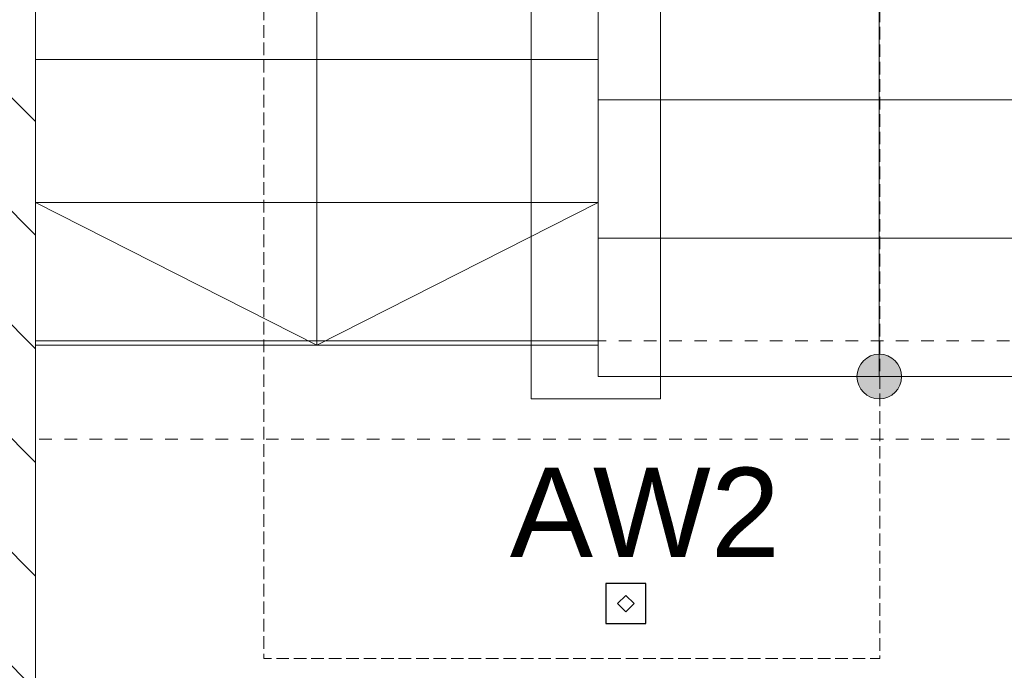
# Model space of a CAD drawing. Header units: millimetres. Extents: x -146116 to 602001, y -318793 to 100489.
# Tile 13 of 100: x 303473 to 305679, y -196883 to -195425. Entities that reach past the tile are written whole.
import ezdxf

# ---------------------------------------------------------------- set-up
doc = ezdxf.new("R2010")
doc.units = ezdxf.units.MM
doc.header["$LTSCALE"] = 0.1
doc.header["$MEASUREMENT"] = 0
doc.linetypes.add('eks Rzut piętra II$0$Krawędzie ukryte', pattern=[391.222223, 282.222223, -109])
doc.linetypes.add('eks Rzut piętra II$0$Przerywana', pattern=[564.444447, 282.222223, -282.222223])
for name, color, linetype, lineweight in [('eks Rzut piętra II$0$Nowe_2D - Ogólne_Nr_pióra__38', 8, 'Continuous', 13), ('eks Rzut piętra II$0$poziom_3 (1)_7_0_Nr_pióra__21_Nr_pióra__7', 8, 'Continuous', 18), ('eks Rzut piętra II$0$poziom_3 (1)_7_Konstrukcja - Belki_Nr_pióra__1_Nr_pióra__7', 8, 'Continuous', 18), ('eks Rzut piętra II$0$poziom_3 (1)_7_Konstrukcja - Schody_Nr_pióra__81_Nr_pióra__1', 8, 'Continuous', 18), ('eks Rzut piętra II$0$poziom_3 (1)_7_Konstrukcja - Stropy_Nr_pióra__81_Nr_pióra__1', 8, 'Continuous', 18), ('eks Rzut piętra II$0$poziom_3 (1)_7_Konstrukcja - Ściany zew_Nr_pióra__107_Nr_pióra__11', 8, 'Continuous', 18), ('eks Rzut piętra II$0$poziom_3 (1)_7_Konstrukcja - Ściany zew_Nr_pióra__27_Nr_pióra__7', 8, 'Continuous', 18), ('Oświetlenie ewakuacyjne', 3, 'Continuous', 20)]:
    doc.layers.add(name, color=color, linetype=linetype, lineweight=lineweight)
doc.layers.add('eks Rzut piętra II$0$poziom_3 (1)_7_Konstrukcja - Schody', color=8, linetype='Continuous')
doc.layers.add('LUXIONA', color=92, linetype='Continuous')
doc.styles.add('ARIAL', font='arial.ttf')

# ---------------------------------------------------------------- blocks, each defined once
blk = doc.blocks.new('eks Rzut piętra II')
at = {"layer": 'eks Rzut piętra II$0$poziom_3 (1)_7_Konstrukcja - Schody', "linetype": 'Continuous', "lineweight": 0}
blk.add_hatch(color=256, dxfattribs=at).paths.add_polyline_path([(204671.9, 15595.9), (204663.7, 15595.3), (204655.7, 15593.2), (204648.1, 15589.9), (204641.2, 15585.4), (204635.1, 15579.8), (204630.1, 15573.3), (204626.1, 15566), (204623.5, 15558.2), (204622.1, 15550.1), (204622.1, 15541.8), (204623.5, 15533.7), (204626.1, 15525.9), (204630.1, 15518.6), (204635.1, 15512.1), (204641.2, 15506.5), (204648.1, 15502), (204655.7, 15498.7), (204663.7, 15496.6), (204671.9, 15495.9), (204680.2, 15496.6), (204688.2, 15498.7), (204695.7, 15502), (204702.6, 15506.5), (204708.7, 15512.1), (204713.8, 15518.6), (204717.7, 15525.9), (204720.4, 15533.7), (204721.8, 15541.8), (204721.8, 15550.1), (204720.4, 15558.2), (204717.7, 15566), (204713.8, 15573.3), (204708.7, 15579.8), (204702.6, 15585.4), (204695.7, 15589.9), (204688.2, 15593.2), (204680.2, 15595.3)])
at = {"layer": 'eks Rzut piętra II$0$poziom_3 (1)_7_Konstrukcja - Ściany zew_Nr_pióra__107_Nr_pióra__11', "linetype": 'Continuous', "lineweight": 18}
h = blk.add_hatch(dxfattribs=at)
h.set_pattern_fill('BLOCZKI_CERAMICZNE_0007', color=256, angle=270, style=0, pattern_type=2)
h.set_pattern_definition([(135, (238251.98, 12155.94), (127.2792, 127.2792), [])])
h.paths.add_polyline_path([(202781.9, 14095.9), (202781.9, 21905.9), (202381.9, 22415.9), (202381.9, 13735.9)])
at = {"layer": 'eks Rzut piętra II$0$Nowe_2D - Ogólne_Nr_pióra__38', "linetype": 'eks Rzut piętra II$0$Krawędzie ukryte', "lineweight": 13, "flags": 128}
blk.add_lwpolyline([(211287, 22155.9), (211287, 20715), (204672.9, 20715), (204672.9, 14913.9), (203293.1, 14913.9), (203293.1, 19526.8)], dxfattribs=at)
at = {"layer": 'eks Rzut piętra II$0$poziom_3 (1)_7_0_Nr_pióra__21_Nr_pióra__7', "linetype": 'Continuous', "lineweight": 18, "flags": 128}
blk.add_lwpolyline([(203891.9, 19205.9), (203891.9, 15495.9), (204181.9, 15495.9), (204182, 19315.9), (202781.9, 19315.9)], dxfattribs=at)
at = {"layer": 'eks Rzut piętra II$0$poziom_3 (1)_7_Konstrukcja - Belki_Nr_pióra__1_Nr_pióra__7', "linetype": 'eks Rzut piętra II$0$Przerywana', "lineweight": 18}
for p, q in [((205301.9, 15625.9), (202781.9, 15625.9)), ((202781.9, 15625.9), (202781.9, 15405.9)), ((205301.9, 15405.9), (202781.9, 15405.9))]:
    blk.add_line(p, q, dxfattribs=at)
at = {"layer": 'eks Rzut piętra II$0$poziom_3 (1)_7_Konstrukcja - Schody_Nr_pióra__81_Nr_pióra__1', "linetype": 'Continuous', "lineweight": 18}
for p, q in [((202781.9, 19455.9), (202781.9, 15615.9)), ((203411.9, 19455.9), (203411.9, 15615.9)), ((204041.9, 19455.9), (204041.9, 15615.9)), ((204041.9, 15545.9), (204041.9, 18955.9)), ((204671.9, 15545.9), (204671.9, 18955.9)), ((204041.9, 16255.9), (202781.9, 16255.9)), ((205301.9, 16165.9), (204041.9, 16165.9)), ((204041.9, 15935.9), (202781.9, 15935.9)), ((203411.9, 15615.9), (202781.9, 15935.9)), ((203411.9, 15615.9), (204041.9, 15935.9)), ((205301.9, 15855.9), (204041.9, 15855.9)), ((204041.9, 15615.9), (202781.9, 15615.9)), ((204041.9, 15615.9), (202781.9, 15615.9)), ((205301.9, 15545.9), (204041.9, 15545.9)), ((205301.9, 15545.9), (204041.9, 15545.9))]:
    blk.add_line(p, q, dxfattribs=at)
blk.add_circle((204671.9, 15545.9), 50, dxfattribs=at)
at = {"layer": 'eks Rzut piętra II$0$poziom_3 (1)_7_Konstrukcja - Stropy_Nr_pióra__81_Nr_pióra__1', "linetype": 'Continuous', "lineweight": 18, "flags": 128}
for points in [[(202781.9, 14095.9), (202781.9, 21905.9), (206037, 21905.9), (206037, 14095.9)], [(205302, 14095.9), (202781.9, 14095.9), (202781.9, 15625.9), (204041.9, 15625.9), (204041.9, 15545.9), (205301.9, 15545.9)]]:
    blk.add_lwpolyline(points, close=True, dxfattribs=at)
at = {"layer": 'eks Rzut piętra II$0$poziom_3 (1)_7_Konstrukcja - Ściany zew_Nr_pióra__27_Nr_pióra__7', "linetype": 'Continuous', "lineweight": 18, "flags": 128}
blk.add_lwpolyline([(202781.9, 14095.9), (202781.9, 21905.9)], dxfattribs=at)
blk = doc.blocks.new('LUXIONA - LVNO')
at = {"layer": 'LUXIONA', "color": 1, "lineweight": -2}
for p, q in [((9, 9), (0, 9)), ((0, 9), (0, 0)), ((9, 0), (9, 9)), ((0, 0), (9, 0))]:
    blk.add_line(p, q, dxfattribs=at)
blk.add_lwpolyline([(4.48, 6.3), (2.62, 4.45), (4.48, 2.6), (6.33, 4.45)], close=True, dxfattribs=at)
at = {"layer": 'LUXIONA', "color": 1, "style": 'ARIAL', "flags": 4}
for tag, p in [('TYP', (-13.79, 32.2, -23.7)), ('OBW', (-19.09, -28.02, -23.7))]:
    blk.add_attdef(tag, p, '', height=20, dxfattribs=at)

msp = doc.modelspace()

# ---------------------------------------------------------------- block references
at = {"layer": 'Oświetlenie ewakuacyjne'}
msp.add_blockref('eks Rzut piętra II', (100727, -211770.5), dxfattribs=at)

# ---------------------------------------------------------------- next in the draw order: block references
at = {"layer": 'LUXIONA'}
ref = msp.add_blockref('LUXIONA - LVNO', (304786.2, -196777.9), dxfattribs=dict(at, xscale=10, yscale=10, zscale=10))
ref.add_attrib('TYP', 'AW2', (304571.3, -196628.9, -237), dxfattribs={"color": 1, "height": 200, "style": 'ARIAL'})

doc.saveas('drawing.dxf')
